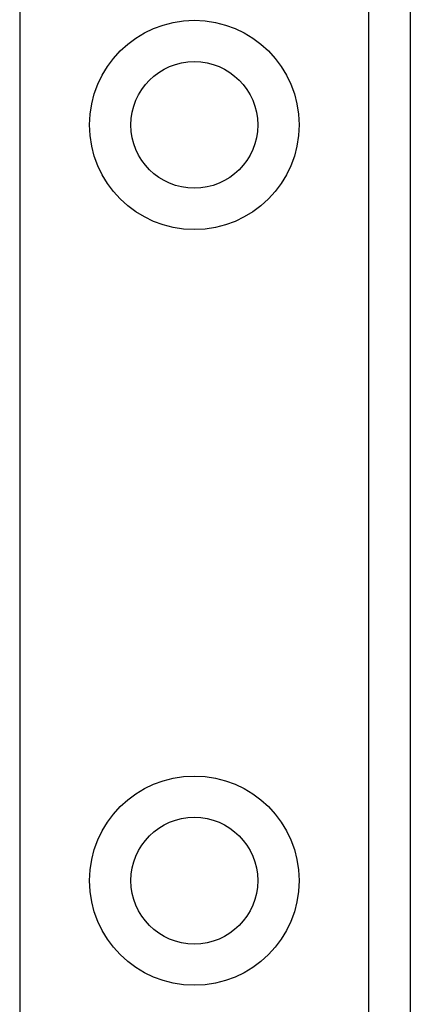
# Model space of a CAD drawing. Header units: inches. Extents: x 5 to 143, y 9 to 75.
# Tile 11 of 125: x 6.9 to 7.408, y 29.31 to 30.593. Entities that reach past the tile are written whole.
import ezdxf

# ---------------------------------------------------------------- set-up
doc = ezdxf.new("R2010")
doc.units = ezdxf.units.IN
doc.header["$MEASUREMENT"] = 0
doc.layers.add('Visible Edges(ANSI)', color=7, linetype='Continuous', lineweight=25)
doc.layers.add('Visible Tangent Edges(ANSI)', color=7, linetype='Continuous', lineweight=25)

msp = doc.modelspace()

# ---------------------------------------------------------------- linework, layer by layer
at = {"layer": 'Visible Edges(ANSI)'}
msp.add_line((7.4079, 55.429), (7.4079, 28.1202), dxfattribs=at)
for centre in [(7.1269, 30.4557), (7.1269, 29.4714)]:
    msp.add_circle(centre, 0.0825, dxfattribs=at)
at = {"layer": 'Visible Tangent Edges(ANSI)'}
for p, q in [((6.8997, 55.429), (6.8997, 28.1202)), ((7.354, 28.1202), (7.354, 55.429))]:
    msp.add_line(p, q, dxfattribs=at)
for centre in [(7.1269, 30.4557), (7.1269, 29.4714)]:
    msp.add_circle(centre, 0.1363, dxfattribs=at)

doc.saveas('drawing.dxf')
